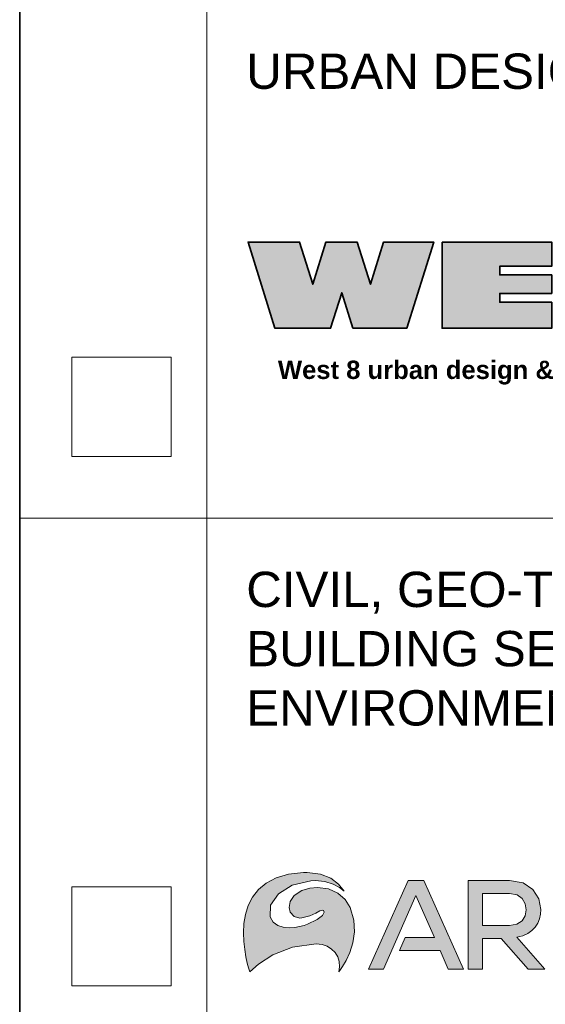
# Model space of a CAD drawing. Extents: x 0 to 840, y 0 to 594.
# Tile 3 of 16: x 733 to 760, y 226 to 276. Entities that reach past the tile are written whole.
import ezdxf

# ---------------------------------------------------------------- set-up
doc = ezdxf.new("R2010")
doc.units = 0
doc.layers.get('0').update_dxf_attribs({"lineweight": 0})
doc.layers.add('00_Example', color=7, linetype='Continuous')
doc.layers.add('100-kader', color=7, linetype='Continuous')
doc.layers.add('DW-TITLE', color=7, linetype='Continuous', lineweight=0)
doc.layers.add('HCL010__', color=7, linetype='Continuous', lineweight=0)
doc.styles.add('2.5 mm. - 1op100', font='arial.ttf', dxfattribs={"height": 0.25})
doc.styles.add('Style-Arial', font='arial.ttf', dxfattribs={"width": 0.8})

# ---------------------------------------------------------------- blocks, each defined once
blk = doc.blocks.new('west8')
at = {"layer": '100-kader', "lineweight": 35}
h = blk.add_hatch(color=256, dxfattribs=at)
edge = h.paths.add_edge_path()
edge.add_ellipse((6.38, 177.42), major_axis=(0, 18.32), ratio=0.35921, start_angle=-40.7075, end_angle=220.4662)
edge.add_ellipse((16.17, 177.37), major_axis=(0, -19.48), ratio=0.404274, start_angle=-44.5416, end_angle=224.3272)
edge = h.paths.add_edge_path(flags=16)
edge.add_ellipse((6.67, 177.93), major_axis=(-0.15, -3.85), ratio=0.476388, start_angle=0, end_angle=360)
edge = h.paths.add_edge_path(flags=16)
edge.add_ellipse((14.99, 177.98), major_axis=(-0.1, -4.1), ratio=0.4969, start_angle=0, end_angle=360)
edge = h.paths.add_edge_path()
edge.add_line((8.38, 117.87), (2.43, 117.87))
edge.add_arc((38.49, 103.8), 38.71, 158.6759, 180.024)
edge.add_arc((28.32, 101.03), 28.68, 174.4933, 202.3571)
edge.add_arc((7.37, 92.26), 5.96, 200.9912, 345.1431)
edge.add_arc((-24.23, 99.93), 38.47, 346.1657, 359.2595)
edge.add_arc((15.69, 99.04), 1.5, 6.9706, 165.1373, ccw=False)
edge.add_arc((-7.74, 97.1), 25.01, 334.6822, 364.8857, ccw=False)
edge.add_line((14.87, 86.4), (21.45, 86.4))
edge.add_arc((-14.35, 101.13), 38.71, 337.6345, 360.024)
edge.add_arc((-7.83, 103.81), 32.3, 355.2667, 383.7739)
edge.add_arc((16.83, 113.81), 5.76, 391.6293, 517.4303)
edge.add_arc((47.96, 105.03), 38.07, 163.2172, 179.2941)
edge.add_arc((8.45, 105.88), 1.5, 186.9706, 345.1373, ccw=False)
edge.add_arc((51.45, 106.69), 44.5, 165.4493, 181.2752, ccw=False)
h.paths.add_polyline_path([(0, 148.86), (7.37, 148.86), (7.37, 142.06), (23.82, 142.06), (23.82, 126.68), (7.37, 126.68), (7.37, 119.89), (0, 119.89)])
h.paths.add_polyline_path([(0, 53.72), (0, 84.02), (6.66, 84.02), (6.66, 69.65), (9.08, 69.65), (9.08, 84.02), (14.2, 84.02), (14.2, 69.65), (16.63, 69.65), (16.63, 84.02), (23.82, 84.02), (23.82, 53.72)])
h.paths.add_polyline_path([(23.82, 28.99), (23.82, 43.91), (0, 51.37), (0, 37.49), (11.64, 33.85), (0, 30.2), (0, 21.54), (11.64, 17.9), (0, 14.25), (0, 0), (23.82, 7.46), (23.82, 22.85), (14, 25.92)])
for points in [[(0, 148.86), (7.37, 148.86), (7.37, 142.06), (23.82, 142.06), (23.82, 126.68), (7.37, 126.68), (7.37, 119.89), (0, 119.89)], [(0, 53.72), (0, 84.02), (6.66, 84.02), (6.66, 69.65), (9.08, 69.65), (9.08, 84.02), (14.2, 84.02), (14.2, 69.65), (16.63, 69.65), (16.63, 84.02), (23.82, 84.02), (23.82, 53.72)], [(23.82, 28.99), (23.82, 43.91), (0, 51.37), (0, 37.49), (11.64, 33.85), (0, 30.2), (0, 21.54), (11.64, 17.9), (0, 14.25), (0, 0), (23.82, 7.46), (23.82, 22.85), (14, 25.92)]]:
    blk.add_lwpolyline(points, close=True, dxfattribs=at)
blk.add_lwpolyline([(8.38, 117.87), (2.43, 117.87, 0.093419), (-0.22, 103.78, 0.122182), (1.8, 90.12, 0.727556), (13.13, 90.73, 0.057195), (14.24, 99.43, -0.825559), (17.18, 99.23, -0.132556), (14.87, 86.4), (21.45, 86.4, 0.098004), (24.36, 101.15, 0.125032), (21.73, 116.83, 0.611607), (11.51, 116.02, 0.070264), (9.89, 105.5, -0.825559), (6.96, 105.7, -0.069163)], format="xyb", close=True, dxfattribs=at)
blk = doc.blocks.new('West 8')
at = {"color": 253, "xscale": 0.4507823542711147, "yscale": 0.4507823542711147, "zscale": 0.4507823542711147, "rotation": 270}
blk.add_blockref('west8', (1.48, 29.84), dxfattribs=at)
at = {"insert": (5.21, 15.06), "char_height": 2.2862, "width": 246.1031, "attachment_point": 1, "style": '2.5 mm. - 1op100'}
blk.add_mtext('{\\fArial|b1|i0|c0|p34;West 8 urban design & landscape architecture b.v}. ', dxfattribs=at)
blk = doc.blocks.new('logo_arcadis')
at = {"layer": 'HCL010__'}
for points in [[(0, 0), (-0.002659, 0.008029), (-0.00944, 0.030653), (-0.018718, 0.065864), (-0.028754, 0.111653), (-0.037924, 0.165907), (-0.044488, 0.226671), (-0.046875, 0.291829), (-0.043295, 0.359375), (-0.032118, 0.427246), (-0.011664, 0.493385), (0.019694, 0.555825), (0.063693, 0.612465), (0.122071, 0.661245), (0.196343, 0.700145), (0.288357, 0.727105), (0.399685, 0.740125), (0.419922, 0.740235), (0.427897, 0.740015), (0.525009, 0.727375), (0.602489, 0.696565), (0.661079, 0.653045), (0.701549, 0.602055), (0.667159, 0.627165), (0.619469, 0.652285), (0.559299, 0.671655), (0.487469, 0.679365), (0.453449, 0.678005), (0.315375, 0.645505), (0.212673, 0.580895), (0.155111, 0.497725), (0.152615, 0.40945), (0.174696, 0.370823), (0.208225, 0.346028), (0.249403, 0.332899), (0.29465, 0.328993), (0.333876, 0.331325), (0.370985, 0.337347), (0.4037, 0.345541), (0.429687, 0.354384), (0.501089, 0.389485), (0.539819, 0.420193), (0.553439, 0.443847), (0.549429, 0.457628), (0.541019, 0.460449), (0.520999, 0.45345), (0.491099, 0.436903), (0.447646, 0.417589), (0.387044, 0.402235), (0.371907, 0.401042), (0.330023, 0.411729), (0.300185, 0.443902), (0.292535, 0.480355), (0.301378, 0.525175), (0.331326, 0.569715), (0.387044, 0.605415), (0.44656, 0.623265), (0.504609, 0.628905), (0.584639, 0.617675), (0.654509, 0.586585), (0.710069, 0.539495), (0.747289, 0.480305), (0.774199, 0.386285), (0.778919, 0.297417), (0.767149, 0.215984), (0.744679, 0.144314), (0.717179, 0.084635), (0.690479, 0.039225), (0.670189, 0.010254), (0.662219, 0.000109), (0.668019, 0.038954), (0.665089, 0.076606), (0.653859, 0.111871), (0.634979, 0.143446), (0.609049, 0.170139), (0.576609, 0.190756), (0.538299, 0.204048), (0.493819, 0.208713), (0.316948, 0.184299), (0.172472, 0.127007), (0.065158, 0.058377)], [(0.883359, 0.020834), (1.179039, 0.679955), (1.293889, 0.679955), (1.589509, 0.020834), (1.477369, 0.020834), (1.416499, 0.159288), (1.114099, 0.159288), (1.156359, 0.255317), (1.374289, 0.255317), (1.236439, 0.568845), (0.995439, 0.020834)]]:
    blk.add_hatch(color=7, dxfattribs=at).paths.add_polyline_path(points)
h = blk.add_hatch(color=7, dxfattribs=at)
h.paths.add_polyline_path([(1.625759, 0.020888), (1.625759, 0.679955), (1.932719, 0.679955), (2.033359, 0.661945), (2.106179, 0.613825), (2.150329, 0.544925), (2.165259, 0.464356), (2.162869, 0.429307), (2.155539, 0.395236), (2.142899, 0.36301), (2.124509, 0.333496), (2.100039, 0.307509), (2.069119, 0.285861), (2.031359, 0.269477), (1.986389, 0.25906), (2.194779, 0.020888), (2.071119, 0.020888), (1.870549, 0.248697), (1.731239, 0.248697), (1.731239, 0.020888)])
h.paths.add_polyline_path([(1.731239, 0.344781), (1.731239, 0.583925), (1.932719, 0.583925), (1.988819, 0.573295), (2.027779, 0.545465), (2.050509, 0.506455), (2.057939, 0.462457), (2.050509, 0.417914), (2.027669, 0.380371), (1.988389, 0.354438), (1.931749, 0.344781)], flags=16)
at = {"layer": 'HCL010__', "color": 7}
for p, q in [((0.399685, 0.740125), (0.288357, 0.727105)), ((0.399685, 0.740125), (0.288357, 0.727105)), ((0.419922, 0.740235), (0.399685, 0.740125)), ((0.419922, 0.740235), (0.399685, 0.740125)), ((0.399685, 0.740125), (0.399685, 0.740125)), ((0.399685, 0.740125), (0.399685, 0.740125)), ((0.427897, 0.740015), (0.419922, 0.740235)), ((0.427897, 0.740015), (0.419922, 0.740235)), ((0.525009, 0.727375), (0.427897, 0.740015)), ((0.525009, 0.727375), (0.427897, 0.740015)), ((0.122071, 0.661245), (0.063693, 0.612465)), ((0.122071, 0.661245), (0.063693, 0.612465)), ((0.196343, 0.700145), (0.122071, 0.661245)), ((0.196343, 0.700145), (0.122071, 0.661245)), ((0.288357, 0.727105), (0.196343, 0.700145)), ((0.288357, 0.727105), (0.196343, 0.700145)), ((0.315375, 0.645505), (0.453449, 0.678005)), ((0.315375, 0.645505), (0.453449, 0.678005)), ((0.453449, 0.678005), (0.487469, 0.679365)), ((0.453449, 0.678005), (0.487469, 0.679365)), ((0.487469, 0.679365), (0.559299, 0.671655)), ((0.487469, 0.679365), (0.559299, 0.671655)), ((0.602489, 0.696565), (0.525009, 0.727375)), ((0.602489, 0.696565), (0.525009, 0.727375)), ((0.559299, 0.671655), (0.619469, 0.652285)), ((0.559299, 0.671655), (0.619469, 0.652285)), ((0.661079, 0.653045), (0.602489, 0.696565)), ((0.661079, 0.653045), (0.602489, 0.696565)), ((1.179039, 0.679955), (0.883359, 0.020834)), ((1.293889, 0.679955), (1.179039, 0.679955)), ((1.589509, 0.020834), (1.293889, 0.679955)), ((1.625759, 0.020888), (1.625759, 0.679955)), ((1.625759, 0.679955), (1.932719, 0.679955)), ((1.932719, 0.679955), (2.033359, 0.661945)), ((2.033359, 0.661945), (2.106179, 0.613825)), ((0.063693, 0.612465), (0.019694, 0.555825)), ((0.063693, 0.612465), (0.019694, 0.555825)), ((0.212673, 0.580895), (0.315375, 0.645505)), ((0.212673, 0.580895), (0.315375, 0.645505)), ((0.387044, 0.605415), (0.331326, 0.569715)), ((0.387044, 0.605415), (0.331326, 0.569715)), ((0.44656, 0.623265), (0.387044, 0.605415)), ((0.44656, 0.623265), (0.387044, 0.605415)), ((0.504609, 0.628905), (0.44656, 0.623265)), ((0.504609, 0.628905), (0.44656, 0.623265)), ((0.584639, 0.617675), (0.504609, 0.628905)), ((0.584639, 0.617675), (0.504609, 0.628905)), ((0.654509, 0.586585), (0.584639, 0.617675)), ((0.654509, 0.586585), (0.584639, 0.617675)), ((0.619469, 0.652285), (0.667159, 0.627165)), ((0.619469, 0.652285), (0.667159, 0.627165)), ((0.710069, 0.539495), (0.654509, 0.586585)), ((0.710069, 0.539495), (0.654509, 0.586585)), ((0.701549, 0.602055), (0.661079, 0.653045)), ((0.701549, 0.602055), (0.661079, 0.653045)), ((0.667159, 0.627165), (0.701549, 0.602055)), ((0.667159, 0.627165), (0.701549, 0.602055)), ((2.106179, 0.613825), (2.150329, 0.544925)), ((0.019694, 0.555825), (-0.011664, 0.493385)), ((0.019694, 0.555825), (-0.011664, 0.493385)), ((0.155111, 0.497725), (0.212673, 0.580895)), ((0.155111, 0.497725), (0.212673, 0.580895)), ((0.301378, 0.525175), (0.292535, 0.480355)), ((0.301378, 0.525175), (0.292535, 0.480355)), ((0.331326, 0.569715), (0.301378, 0.525175)), ((0.331326, 0.569715), (0.301378, 0.525175)), ((0.747289, 0.480305), (0.710069, 0.539495)), ((0.747289, 0.480305), (0.710069, 0.539495)), ((0.995439, 0.020834), (1.236439, 0.568845)), ((1.236439, 0.568845), (1.374289, 0.255317)), ((1.731239, 0.583925), (1.731239, 0.344781)), ((1.932719, 0.583925), (1.731239, 0.583925)), ((1.731239, 0.583925), (1.731239, 0.583925)), ((1.988819, 0.573295), (1.932719, 0.583925)), ((2.027779, 0.545465), (1.988819, 0.573295)), ((2.050509, 0.506455), (2.027779, 0.545465)), ((2.150329, 0.544925), (2.165259, 0.464356)), ((-0.011664, 0.493385), (-0.032118, 0.427246)), ((-0.011664, 0.493385), (-0.032118, 0.427246)), ((0.152615, 0.40945), (0.155111, 0.497725)), ((0.152615, 0.40945), (0.155111, 0.497725)), ((0.292535, 0.480355), (0.300185, 0.443902)), ((0.292535, 0.480355), (0.300185, 0.443902)), ((0.300185, 0.443902), (0.330023, 0.411729)), ((0.300185, 0.443902), (0.330023, 0.411729)), ((0.491099, 0.436903), (0.520999, 0.45345)), ((0.491099, 0.436903), (0.520999, 0.45345)), ((0.520999, 0.45345), (0.541019, 0.460449)), ((0.520999, 0.45345), (0.541019, 0.460449)), ((0.553439, 0.443847), (0.539819, 0.420193)), ((0.553439, 0.443847), (0.539819, 0.420193)), ((0.541019, 0.460449), (0.549429, 0.457628)), ((0.541019, 0.460449), (0.549429, 0.457628)), ((0.549429, 0.457628), (0.553439, 0.443847)), ((0.549429, 0.457628), (0.553439, 0.443847)), ((0.774199, 0.386285), (0.747289, 0.480305)), ((0.774199, 0.386285), (0.747289, 0.480305)), ((2.057939, 0.462457), (2.050509, 0.506455)), ((2.050509, 0.417914), (2.057939, 0.462457)), ((2.165259, 0.464356), (2.162869, 0.429307)), ((-0.032118, 0.427246), (-0.043295, 0.359375)), ((-0.032118, 0.427246), (-0.043295, 0.359375)), ((0.174696, 0.370823), (0.152615, 0.40945)), ((0.174696, 0.370823), (0.152615, 0.40945)), ((0.208225, 0.346028), (0.174696, 0.370823)), ((0.208225, 0.346028), (0.174696, 0.370823)), ((0.330023, 0.411729), (0.371907, 0.401042)), ((0.330023, 0.411729), (0.371907, 0.401042)), ((0.371907, 0.401042), (0.387044, 0.402235)), ((0.371907, 0.401042), (0.387044, 0.402235)), ((0.387044, 0.402235), (0.447646, 0.417589)), ((0.387044, 0.402235), (0.447646, 0.417589)), ((0.501089, 0.389485), (0.429687, 0.354384)), ((0.501089, 0.389485), (0.429687, 0.354384)), ((0.447646, 0.417589), (0.491099, 0.436903)), ((0.447646, 0.417589), (0.491099, 0.436903)), ((0.539819, 0.420193), (0.501089, 0.389485)), ((0.539819, 0.420193), (0.501089, 0.389485)), ((0.778919, 0.297417), (0.774199, 0.386285)), ((0.778919, 0.297417), (0.774199, 0.386285)), ((1.988389, 0.354438), (2.027669, 0.380371)), ((2.027669, 0.380371), (2.050509, 0.417914)), ((2.155539, 0.395236), (2.142899, 0.36301)), ((2.162869, 0.429307), (2.155539, 0.395236)), ((-0.043295, 0.359375), (-0.046875, 0.291829)), ((-0.043295, 0.359375), (-0.046875, 0.291829)), ((0.249403, 0.332899), (0.208225, 0.346028)), ((0.249403, 0.332899), (0.208225, 0.346028)), ((0.29465, 0.328993), (0.249403, 0.332899)), ((0.29465, 0.328993), (0.249403, 0.332899)), ((0.333876, 0.331325), (0.29465, 0.328993)), ((0.333876, 0.331325), (0.29465, 0.328993)), ((0.370985, 0.337347), (0.333876, 0.331325)), ((0.370985, 0.337347), (0.333876, 0.331325)), ((0.4037, 0.345541), (0.370985, 0.337347)), ((0.4037, 0.345541), (0.370985, 0.337347)), ((0.429687, 0.354384), (0.4037, 0.345541)), ((0.429687, 0.354384), (0.4037, 0.345541)), ((0.767149, 0.215984), (0.778919, 0.297417)), ((0.767149, 0.215984), (0.778919, 0.297417)), ((1.731239, 0.344781), (1.931749, 0.344781)), ((1.931749, 0.344781), (1.988389, 0.354438)), ((2.100039, 0.307509), (2.069119, 0.285861)), ((2.124509, 0.333496), (2.100039, 0.307509)), ((2.142899, 0.36301), (2.124509, 0.333496)), ((-0.046875, 0.291829), (-0.044488, 0.226671)), ((-0.046875, 0.291829), (-0.044488, 0.226671)), ((-0.044488, 0.226671), (-0.037924, 0.165907)), ((-0.044488, 0.226671), (-0.037924, 0.165907)), ((1.156359, 0.255317), (1.114099, 0.159288)), ((1.374289, 0.255317), (1.156359, 0.255317)), ((1.870549, 0.248697), (1.731239, 0.248697)), ((1.731239, 0.248697), (1.731239, 0.020888)), ((2.071119, 0.020888), (1.870549, 0.248697)), ((2.031359, 0.269477), (1.986389, 0.25906)), ((1.986389, 0.25906), (2.194779, 0.020888)), ((2.069119, 0.285861), (2.031359, 0.269477)), ((-0.037924, 0.165907), (-0.028754, 0.111653)), ((-0.037924, 0.165907), (-0.028754, 0.111653)), ((0.172472, 0.127007), (0.316948, 0.184299)), ((0.172472, 0.127007), (0.316948, 0.184299)), ((0.316948, 0.184299), (0.493819, 0.208713)), ((0.316948, 0.184299), (0.493819, 0.208713)), ((0.493819, 0.208713), (0.538299, 0.204048)), ((0.493819, 0.208713), (0.494679, 0.208713)), ((0.494679, 0.208713), (0.538299, 0.204048)), ((0.538299, 0.204048), (0.576609, 0.190756)), ((0.538299, 0.204048), (0.576609, 0.190756)), ((0.576609, 0.190756), (0.609049, 0.170139)), ((0.576609, 0.190756), (0.609049, 0.170139)), ((0.609049, 0.170139), (0.634979, 0.143446)), ((0.609049, 0.170139), (0.634979, 0.143446)), ((0.744679, 0.144314), (0.767149, 0.215984)), ((0.744679, 0.144314), (0.767149, 0.215984)), ((1.114099, 0.159288), (1.416499, 0.159288)), ((1.416499, 0.159288), (1.477369, 0.020834)), ((-0.028754, 0.111653), (-0.018718, 0.065864)), ((-0.028754, 0.111653), (-0.018718, 0.065864)), ((0.065158, 0.058377), (0.172472, 0.127007)), ((0.065158, 0.058377), (0.172472, 0.127007)), ((0.634979, 0.143446), (0.653859, 0.111871)), ((0.634979, 0.143446), (0.653859, 0.111871)), ((0.653859, 0.111871), (0.665089, 0.076606)), ((0.653859, 0.111871), (0.665089, 0.076606)), ((0.665089, 0.076606), (0.668019, 0.038954)), ((0.665089, 0.076606), (0.668019, 0.038954)), ((0.690479, 0.039225), (0.717179, 0.084635)), ((0.690479, 0.039225), (0.717179, 0.084635)), ((0.717179, 0.084635), (0.744679, 0.144314)), ((0.717179, 0.084635), (0.744679, 0.144314)), ((-0.018718, 0.065864), (-0.00944, 0.030653)), ((-0.018718, 0.065864), (-0.00944, 0.030653)), ((-0.00944, 0.030653), (-0.002659, 0.008029)), ((-0.00944, 0.030653), (-0.002659, 0.008029)), ((-0.002659, 0.008029), (0, 0)), ((-0.002659, 0.008029), (0, 0)), ((0, 0), (0.065158, 0.058377)), ((0, 0), (0.065158, 0.058377)), ((0.668019, 0.038954), (0.662219, 0.000109)), ((0.668019, 0.038954), (0.662219, 0.000109)), ((0.662219, 0.000109), (0.670189, 0.010254)), ((0.662219, 0.000109), (0.670189, 0.010254)), ((0.670189, 0.010254), (0.690479, 0.039225)), ((0.670189, 0.010254), (0.690479, 0.039225)), ((0.883359, 0.020834), (0.995439, 0.020834)), ((1.477369, 0.020834), (1.589509, 0.020834)), ((1.589509, 0.020834), (1.589509, 0.020834)), ((1.731239, 0.020888), (1.625759, 0.020888)), ((2.194779, 0.020888), (2.071119, 0.020888)), ((2.194779, 0.020888), (2.194779, 0.020888))]:
    blk.add_line(p, q, dxfattribs=at)

msp = doc.modelspace()

# ---------------------------------------------------------------- linework, layer by layer
for p, q in [((735.395, 254.213), (735.395, 259.269)), ((735.395, 227.213), (735.395, 232.269))]:
    msp.add_line(p, q)
at = {"layer": 'DW-TITLE', "lineweight": 35}
msp.add_line((732.73, 586.937), (732.73, 7.063), dxfattribs=at)
at = {"layer": 'DW-TITLE'}
for p, q in [((742.268, 305.063), (742.268, 184.063)), ((735.395, 259.269), (740.451, 259.269)), ((740.451, 259.269), (740.451, 254.213)), ((740.451, 254.213), (735.395, 254.213)), ((732.73, 251.063), (832.73, 251.063)), ((735.395, 232.269), (740.451, 232.269)), ((740.451, 232.269), (740.451, 227.213)), ((740.451, 227.213), (735.395, 227.213))]:
    msp.add_line(p, q, dxfattribs=at)

# ---------------------------------------------------------------- block references
at = {"xscale": 0.4087968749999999, "yscale": 0.4087968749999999, "zscale": 0.4087968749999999}
msp.add_blockref('West 8', (743.766, 252.943), dxfattribs=at)
at = {"layer": 'HCL010__', "xscale": 6.85096238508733, "yscale": 6.85096238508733, "zscale": 6.85096238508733}
msp.add_blockref('logo_arcadis', (744.463, 227.931), dxfattribs=at)

# ---------------------------------------------------------------- texts
at = {"layer": '00_Example', "char_height": 1.8, "width": 98, "attachment_point": 1, "line_spacing_factor": 1.00667, "style": 'Style-Arial'}
for s, insert in [('{\\fSwis721 BT|b0|i0|c0|p34;\\W1;URBAN DESIGN & LANDSCAPE ARCHITECT}', (744.282, 274.758)), ('{\\fSwis721 BT|b0|i0|c0|p34;\\W1;CIVIL, GEO-TECHNICAL, STRUCTURAL, \\PBUILDING SERVICES & \\PENVIRONMENTAL ENGINEER}', (744.282, 248.336))]:
    msp.add_mtext(s, dxfattribs=dict(at, insert=insert))

doc.saveas('drawing.dxf')
